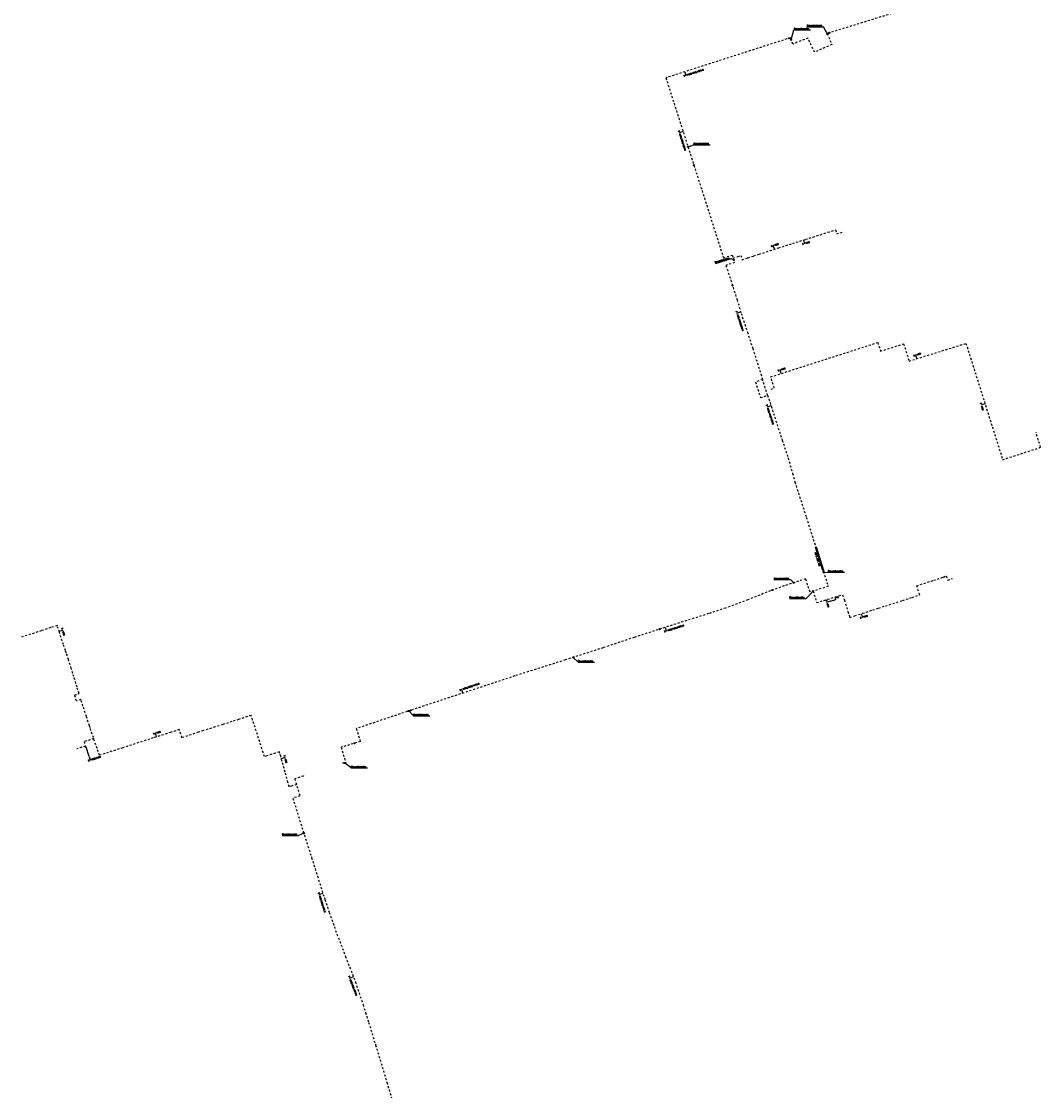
# Model space of a CAD drawing. Header units: millimetres. Extents: x 113593545 to 118192302, y 484533306 to 490462817.
# Tile 3 of 13: x 114599538 to 115276972, y 485872962 to 486583785. Entities that reach past the tile are written whole.
import ezdxf
from ezdxf.enums import TextEntityAlignment as Align

# ---------------------------------------------------------------- set-up
doc = ezdxf.new("R2010")
doc.units = ezdxf.units.MM
doc.header["$LTSCALE"] = 200
doc.linetypes.add('DASHDOT2', pattern=[12.7, 6.35, -3.175, 0, -3.175])
for name, color, linetype in [('WT-C-moftm', 7, 'Continuous'), ('WT-I-diam', 7, 'Continuous'), ('WT-I-info', 7, 'Continuous'), ('WT-L-mantelbuis', 6, 'Continuous'), ('WT-L-telemetrie', 1, 'DASHDOT2')]:
    doc.layers.add(name, color=color, linetype=linetype)
doc.styles.add('DIN17', font='romans.shx', dxfattribs={"width": 0.9})

# ---------------------------------------------------------------- blocks, each defined once
blk = doc.blocks.new('LR-MOFTM')
at = {"color": 0, "linetype": 'ByBlock'}
for p, q in [((-0.5, -0.5), (0.5, 0.5)), ((0.5, -0.5), (-0.5, 0.5))]:
    blk.add_line(p, q, dxfattribs=at)
blk.add_circle((0, 0), 0.75, dxfattribs=at)
at = {"color": 0, "linetype": 'ByBlock', "lineweight": -2, "style": 'DIN17', "width": 0.9}
blk.add_attdef('*1', text='', height=1.8, dxfattribs=at).set_placement((0, 4), align=Align.MIDDLE)
blk = doc.blocks.new('LR-DIAO1')
at = {"color": 0, "lineweight": -3}
blk.add_line((0, 0), (0, -5), dxfattribs=at)
blk.add_lwpolyline([(0.6, -5), (0, -5), (-0.6, -5)], dxfattribs=at)
at = {"color": 1, "lineweight": -3, "style": 'DIN17', "width": 0.9}
blk.add_attdef('*1', text='', height=1.8, dxfattribs=at).set_placement((-1.6, -5), align=Align.MIDDLE_RIGHT)
blk.add_attdef('*11', text='', height=1.8, dxfattribs=at).set_placement((1.6, -5), align=Align.MIDDLE_LEFT)
blk = doc.blocks.new('LR-DIAB1')
at = {"color": 0, "lineweight": -3}
blk.add_line((0, 0), (0, 5), dxfattribs=at)
blk.add_lwpolyline([(0.6, 5), (0, 5), (-0.6, 5)], dxfattribs=at)
at = {"color": 1, "lineweight": -3, "style": 'DIN17', "width": 0.9}
blk.add_attdef('*1', text='', height=1.8, dxfattribs=at).set_placement((-1.6, 5), align=Align.MIDDLE_RIGHT)
blk.add_attdef('*11', text='', height=1.8, dxfattribs=at).set_placement((1.6, 5), align=Align.MIDDLE_LEFT)

msp = doc.modelspace()

# ---------------------------------------------------------------- linework, layer by layer
at = {"layer": 'WT-I-diam'}
for p, q in [((115137338, 486198440), (115140852, 486199510)), ((115140533, 486200556), (115142112, 486201036)), ((115140852, 486199510), (115140533, 486200556)), ((114642209, 486101157), (114641951, 486101940)), ((114642557, 486101269), (114642209, 486101157)), ((114644543, 486095097), (114642557, 486101269))]:
    msp.add_line(p, q, dxfattribs=at)
at = {"layer": 'WT-I-info'}
for p, q in [((115121652, 486580183), (115132653, 486580183)), ((115135275, 486575341), (115132653, 486580183)), ((115111208, 486571538), (115113023, 486578091)), ((115113023, 486578091), (115124024, 486578091)), ((115042700, 486500393), (115046368, 486501733)), ((115046368, 486501733), (115057369, 486501733)), ((115071389, 486426022), (115060552, 486422549)), ((115072974, 486425270), (115071389, 486426022)), ((115132878, 486217499), (115135628, 486217578)), ((115135628, 486217578), (115146629, 486217578)), ((115099753, 486212641), (115110754, 486212641)), ((115112882, 486210641), (115110754, 486212641)), ((115121039, 486200079), (115125809, 486205050)), ((115110038, 486200079), (115121039, 486200079)), ((114969516, 486157745), (114966389, 486160975)), ((114969516, 486157745), (114980517, 486157745)), ((114860108, 486122127), (114856981, 486125357)), ((114860108, 486122127), (114871109, 486122127)), ((114818637, 486087446), (114814304, 486090786)), ((114818637, 486087446), (114829638, 486087446)), ((114772813, 486042537), (114783814, 486042537)), ((114787217, 486044050), (114783814, 486042537))]:
    msp.add_line(p, q, dxfattribs=at)
at = {"layer": 'WT-L-mantelbuis', "lineweight": -3}
msp.add_lwpolyline([(115127732, 486234500), (115132669, 486218924), (115132192, 486218772), (115127255, 486234349)], close=True, dxfattribs=at)
at = {"layer": 'WT-L-telemetrie', "lineweight": -3}
for p, q in [((115204679, 486597252), (115135115, 486575715)), ((115110701, 486572884), (115027914, 486546244)), ((115112311, 486568721), (115110701, 486572884)), ((115122361, 486572635), (115112311, 486568721)), ((115126687, 486563279), (115122361, 486572635)), ((115135115, 486575715), (115138241, 486568412)), ((115138241, 486568412), (115126687, 486563279)), ((115027914, 486546244), (115066183, 486426684)), ((115066183, 486426684), (115071927, 486428408)), ((115073580, 486423533), (115067854, 486421546)), ((115071927, 486428408), (115073580, 486423533)), ((115072608, 486426398), (115075955, 486427533)), ((115067854, 486421546), (115075195, 486398770)), ((115075195, 486398770), (115077907, 486389678)), ((115077907, 486389678), (115082094, 486377216)), ((115082094, 486377216), (115085632, 486366328)), ((115085632, 486366328), (115092212, 486345627)), ((115097607, 486347450), (115168672, 486370283)), ((115168672, 486370283), (115170532, 486364497)), ((115170532, 486364497), (115185905, 486369436)), ((115185905, 486369436), (115189605, 486357921)), ((115189605, 486357921), (115227347, 486369739)), ((115227347, 486369739), (115251768, 486292404)), ((115092212, 486345627), (115087420, 486344096)), ((115095549, 486335191), (115092212, 486345627)), ((115099986, 486340045), (115097607, 486347450)), ((115087420, 486344096), (115090844, 486333656)), ((115097803, 486339344), (115099986, 486340045)), ((115090844, 486333656), (115095549, 486335191)), ((115095549, 486335191), (115105211, 486305365)), ((115276972, 486300631), (115273918, 486310371)), ((115105211, 486305365), (115109162, 486293531)), ((115251768, 486292404), (115276972, 486300631)), ((115109162, 486293531), (115112080, 486283325)), ((115112080, 486283325), (115113649, 486277581)), ((115113649, 486277581), (115121261, 486254010)), ((115121261, 486254010), (115128059, 486232647)), ((115128059, 486232647), (115135794, 486208232)), ((115120781, 486213168), (115106501, 486208511)), ((115123731, 486204388), (115120781, 486213168)), ((115097365, 486205235), (115082372, 486199220)), ((115106501, 486208511), (115097365, 486205235)), ((115135794, 486208232), (115123731, 486204388)), ((115082372, 486199220), (115067550, 486193775)), ((115056254, 486190057), (115024975, 486180159)), ((115067550, 486193775), (115056254, 486190057)), ((115006881, 486174235), (114986173, 486167379)), ((115024975, 486180159), (115006881, 486174235)), ((114986173, 486167379), (114961036, 486159254)), ((114961036, 486159254), (114936641, 486151544)), ((114927493, 486148605), (114858437, 486125831)), ((114936641, 486151544), (114927493, 486148605)), ((114858437, 486125831), (114822150, 486113641)), ((114822150, 486113641), (114824814, 486105025)), ((114824814, 486105025), (114812052, 486101233)), ((114812052, 486101233), (114815116, 486091044)), ((114813811, 486090630), (114812971, 486090704)), ((114815116, 486091044), (114813811, 486090630)), ((114786948, 486082103), (114781234, 486080289)), ((114786948, 486082103), (114787295, 486082554)), ((114782399, 486076461), (114778976, 486075420)), ((114781234, 486080289), (114784702, 486068888)), ((114784702, 486068888), (114779960, 486067369)), ((114779960, 486067369), (114786854, 486045205)), ((114786854, 486045205), (114792462, 486027839)), ((114792462, 486027839), (114796328, 486015549)), ((114796328, 486015549), (114801263, 485999935)), ((114801263, 485999935), (114804136, 485991425)), ((114804136, 485991425), (114809290, 485976988)), ((114809290, 485976988), (114814979, 485962133)), ((114814979, 485962133), (114821515, 485945177)), ((114821515, 485945177), (114826630, 485930037)), ((114826630, 485930037), (114828286, 485924839)), ((114828286, 485924839), (114830357, 485918309)), ((114830357, 485918309), (114834975, 485903182)), ((114834975, 485903182), (114842428, 485878534)), ((114842428, 485878534), (114849071, 485856395))]:
    msp.add_line(p, q, dxfattribs=at)
at = {"layer": 'WT-L-telemetrie'}
for p, q in [((115135656, 486443603), (115140691, 486445189)), ((115140691, 486445189), (115141526, 486442539)), ((115112186, 486436163), (115120804, 486438896)), ((115120804, 486438896), (115135656, 486443603)), ((115141526, 486442539), (115145310, 486443732)), ((115092273, 486429800), (115097142, 486431369)), ((115097142, 486431369), (115102884, 486433218)), ((115102884, 486433218), (115112186, 486436163)), ((115075955, 486427533), (115077687, 486428136)), ((115077687, 486428136), (115078580, 486425374)), ((115078580, 486425374), (115082437, 486426620)), ((115082437, 486426620), (115086318, 486427875)), ((115086318, 486427875), (115089909, 486429036)), ((115089909, 486429036), (115092273, 486429800)), ((115194635, 486208644), (115205925, 486212249)), ((115205925, 486212249), (115210954, 486213861)), ((115210954, 486213861), (115212430, 486214399)), ((115212430, 486214399), (115214275, 486215116)), ((115214275, 486215116), (115215346, 486212314)), ((115215346, 486212314), (115218328, 486213441)), ((115125809, 486205050), (115128133, 486197352)), ((115140528, 486201141), (115145393, 486202630)), ((115145393, 486202630), (115146537, 486199010)), ((115196595, 486202503), (115194635, 486208644)), ((115128133, 486197352), (115135543, 486199607)), ((115135543, 486199607), (115140528, 486201141)), ((115141948, 486201576), (115142307, 486200397)), ((115146537, 486199010), (115148934, 486191427)), ((115173871, 486195183), (115185222, 486198802)), ((115185222, 486198802), (115191607, 486200880)), ((115191607, 486200880), (115196595, 486202503)), ((115148934, 486191427), (115150101, 486187530)), ((115150101, 486187530), (115153450, 486188609)), ((115153450, 486188609), (115158697, 486190305)), ((115158697, 486190305), (115165428, 486192487)), ((115165428, 486192487), (115169439, 486193784)), ((115169439, 486193784), (115173871, 486195183)), ((114623389, 486182136), (114619050, 486180731)), ((114623506, 486181773), (114623389, 486182136)), ((114624775, 486177691), (114623506, 486181773)), ((114605612, 486176363), (114599538, 486174415)), ((114612776, 486178681), (114605612, 486176363)), ((114619050, 486180731), (114612776, 486178681)), ((114627443, 486169539), (114624775, 486177691)), ((114628795, 486165548), (114627443, 486169539)), ((114629304, 486164045), (114628795, 486165548)), ((114629928, 486162201), (114629304, 486164045)), ((114630818, 486159505), (114629928, 486162201)), ((114632697, 486153600), (114630818, 486159505)), ((114633764, 486150277), (114632697, 486153600)), ((114634396, 486148234), (114633764, 486150277)), ((114636516, 486141259), (114634396, 486148234)), ((114637841, 486136973), (114636516, 486141259)), ((114634891, 486135998), (114637841, 486136973)), ((114636190, 486131997), (114634891, 486135998)), ((114639044, 486132923), (114636190, 486131997)), ((114640467, 486128585), (114639044, 486132923)), ((114642741, 486121655), (114640467, 486128585)), ((114644778, 486115520), (114642741, 486121655)), ((114739469, 486118252), (114733444, 486116304)), ((114743926, 486119699), (114739469, 486118252)), ((114752198, 486122423), (114743926, 486119699)), ((114754822, 486114493), (114752198, 486122423)), ((114645214, 486114209), (114644778, 486115520)), ((114648180, 486105197), (114645214, 486114209)), ((114698743, 486111114), (114687109, 486107420)), ((114704545, 486112967), (114698743, 486111114)), ((114706230, 486107587), (114704545, 486112967)), ((114717115, 486111153), (114709970, 486108812)), ((114720474, 486112261), (114717115, 486111153)), ((114728304, 486114701), (114720474, 486112261)), ((114733444, 486116304), (114728304, 486114701)), ((114757943, 486104844), (114754822, 486114493)), ((114647590, 486106990), (114641170, 486104876)), ((114641170, 486104876), (114642090, 486101985)), ((114649833, 486100429), (114648180, 486105197)), ((114687109, 486107420), (114666897, 486100851)), ((114709970, 486108812), (114706230, 486107587)), ((114760234, 486097672), (114757943, 486104844)), ((114642090, 486101985), (114636343, 486100136)), ((114651408, 486095887), (114649833, 486100429)), ((114655066, 486097081), (114651408, 486095887)), ((114666897, 486100851), (114655066, 486097081)), ((114761078, 486095034), (114760234, 486097672)), ((114768391, 486097328), (114762768, 486095558)), ((114770989, 486098126), (114768391, 486097328)), ((114771276, 486097191), (114770989, 486098126)), ((114771875, 486095240), (114771276, 486097191)), ((114762768, 486095558), (114761078, 486095034)), ((114772745, 486092192), (114771875, 486095240)), ((114774877, 486084749), (114772745, 486092192)), ((114776677, 486077974), (114774877, 486084749)), ((114777530, 486074980), (114776677, 486077974)), ((114778976, 486075420), (114777530, 486074980))]:
    msp.add_line(p, q, dxfattribs=at)

# ---------------------------------------------------------------- block references
at = {"layer": 'WT-C-moftm', "linetype": 'Continuous', "lineweight": -3}
for p, xscale, yscale, zscale, rotation in [((115109728, 486572571), 499.9999999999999, 499.9999999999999, 499.9999999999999, 17.8374), ((115135269, 486575355), 500.0000000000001, 500.0000000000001, 500.0000000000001, 293.1699), ((115136526, 486576152), 500, 500, 500, 17.2028), ((115111238, 486571496), 499.9999999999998, 499.9999999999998, 499.9999999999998, 291.1478), ((115042612, 486500323), 500, 500, 500, 107.749), ((115046479, 486488242), 500, 500, 500, 287.749), ((115073017, 486425193), 500, 500, 500, 288.7354), ((115072134, 486408267), 499.9999999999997, 499.9999999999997, 499.9999999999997, 287.8663), ((115132613, 486218274), 499.9999999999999, 499.9999999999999, 499.9999999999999, 287.5789), ((115132863, 486217484), 500.0000000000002, 500.0000000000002, 500.0000000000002, 107.5788999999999), ((115112869, 486210588), 499.9999999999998, 499.9999999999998, 499.9999999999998, 198.0614), ((115098685, 486205708), 500.0000000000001, 500.0000000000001, 500.0000000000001, 199.7281999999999), ((115023631, 486179719), 500.0000000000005, 500.0000000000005, 500.0000000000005, 198.1284), ((114966498, 486161020), 500.0000000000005, 500.0000000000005, 500.0000000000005, 197.9116), ((114856863, 486125303), 500, 500, 500, 18.56910000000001), ((114858104, 486125719), 499.9999999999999, 499.9999999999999, 499.9999999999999, 198.2517999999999), ((114820908, 486103864), 499.9999999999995, 499.9999999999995, 499.9999999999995, 16.54819999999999), ((114814327, 486090794), 500.0000000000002, 500.0000000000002, 500.0000000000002, 197.6103), ((114787070, 486044536), 499.9999999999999, 499.9999999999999, 499.9999999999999, 107.8966), ((114787253, 486043970), 499.9999999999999, 499.9999999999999, 499.9999999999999, 107.8966)]:
    msp.add_blockref('LR-MOFTM', p, dxfattribs=dict(at, xscale=xscale, yscale=yscale, zscale=zscale, rotation=rotation))
at = {"layer": 'WT-C-moftm', "linetype": 'Continuous', "xscale": 500, "yscale": 500, "zscale": 500, "rotation": 16.8003}
msp.add_blockref('LR-MOFTM', (115125809, 486205050), dxfattribs=at)
at = {"layer": 'WT-I-diam'}
for name, p, xscale, yscale, zscale, rotation, values in [('LR-DIAO1', (115040499, 486550294), 500, 500, 500, 17.83744747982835, {'*1': 'D', '*11': 'N065/N065/HDPE40'}), ('LR-DIAO1', (115039363, 486510474), 500, 500, 500, 287.7490093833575, {'*1': 'D', '*11': 'N065/N065/HDPE40'}), ('LR-DIAO1', (115119279, 486438412), 499.9999999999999, 499.9999999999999, 499.9999999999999, 17.56933518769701, {'*1': 'D', '*11': 'N065'}), ('LR-DIAB1', (115100108, 486432324), 499.9999999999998, 499.9999999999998, 499.9999999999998, 19.05186573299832, {'*1': 'D', '*11': 'N065'}), ('LR-DIAO1', (115077649, 486390543), 499.9999999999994, 499.9999999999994, 499.9999999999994, 288.0015004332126, {'*1': 'D', '*11': 'N065/N065/HDPE40'}), ('LR-DIAB1', (115194719, 486359522), 500.0000000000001, 500.0000000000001, 500.0000000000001, 17.81206581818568, {'*1': 'D', '*11': 'N065'}), ('LR-DIAO1', (115097778, 486328310), 500, 500, 500, 287.9492281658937, {'*1': 'D', '*11': 'N065/N065/HDPE40'}), ('LR-DIAO1', (115240026, 486329587), 499.9999999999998, 499.9999999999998, 499.9999999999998, 287.52497749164, {'*1': 'D', '*11': 'N065'}), ('LR-DIAO1', (115137338, 486198440), 500.0000000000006, 500.0000000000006, 500.0000000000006, 286.9299654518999, {'*1': 'D', '*11': 'N065'}), ('LR-DIAO1', (115027424, 486180934), 500.0000000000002, 500.0000000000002, 500.0000000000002, 17.55993729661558, {'*1': 'D', '*11': 'N065/N065/HDPE40'}), ('LR-DIAB1', (114624586, 486178298), 500.0000000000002, 500.0000000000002, 500.0000000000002, 287.6493700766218, {'*1': 'D', '*11': 'N065'}), ('LR-DIAB1', (114893032, 486137240), 500.0000000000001, 500.0000000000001, 500.0000000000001, 18.25184482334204, {'*1': 'D', '*11': 'N065/N065/HDPE40'}), ('LR-DIAB1', (114689410, 486108151), 500.0000000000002, 500.0000000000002, 500.0000000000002, 17.6745968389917, {'*1': 'D', '*11': 'N065'}), ('LR-DIAO1', (114644543, 486095097), 499.9999999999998, 499.9999999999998, 499.9999999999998, 17.83351899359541, {'*1': 'D', '*11': 'N065/N065'}), ('LR-DIAO1', (114799978, 486004000), 499.9999999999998, 499.9999999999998, 499.9999999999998, 287.4640141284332, {'*1': 'D', '*11': 'N065/N065/HDPE40'}), ('LR-DIAO1', (114820195, 485948601), 500, 500, 500, 290.9560404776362, {'*1': 'D', '*11': 'N065/N065/HDPE40'})]:
    msp.add_blockref(name, p, dxfattribs=dict(at, xscale=xscale, yscale=yscale, zscale=zscale, rotation=rotation)).add_auto_attribs(values)
at = {"layer": 'WT-I-diam', "linetype": 'Continuous', "xscale": 500, "yscale": 500, "zscale": 500}
for name, p, rotation in [('LR-DIAB1', (115104549, 486349680), 17.81206581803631), ('LR-DIAO1', (115157773, 486190006), 17.91792893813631), ('LR-DIAB1', (114772310, 486093716), 285.9250319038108)]:
    msp.add_blockref(name, p, dxfattribs=dict(at, rotation=rotation)).add_auto_attribs({'*1': 'D', '*11': 'N065'})

# ---------------------------------------------------------------- texts
at = {"layer": 'WT-I-info', "style": 'DIN17', "width": 0.9}
for p in [(115113023, 486578517), (115121652, 486580609), (115046368, 486502159), (115135628, 486218004), (115099753, 486213067), (115110038, 486200505), (114969516, 486158171), (114860108, 486122553), (114818637, 486087873), (114772813, 486042963)]:
    msp.add_text('Glasvezelkoppeling', height=900, dxfattribs=at).set_placement(p)
msp.add_text('Glasvezelkoppeling', height=900, rotation=16.704297, dxfattribs=at).set_placement((115060551, 486423267))
at = {"layer": 'WT-L-mantelbuis', "lineweight": -3, "style": 'DIN17', "width": 0.9}
msp.add_text('MB 2x HDPE %%c90', height=900, rotation=287.652269, dxfattribs=at).set_placement((115128192, 486226108), align=Align.CENTER)

doc.saveas('drawing.dxf')
